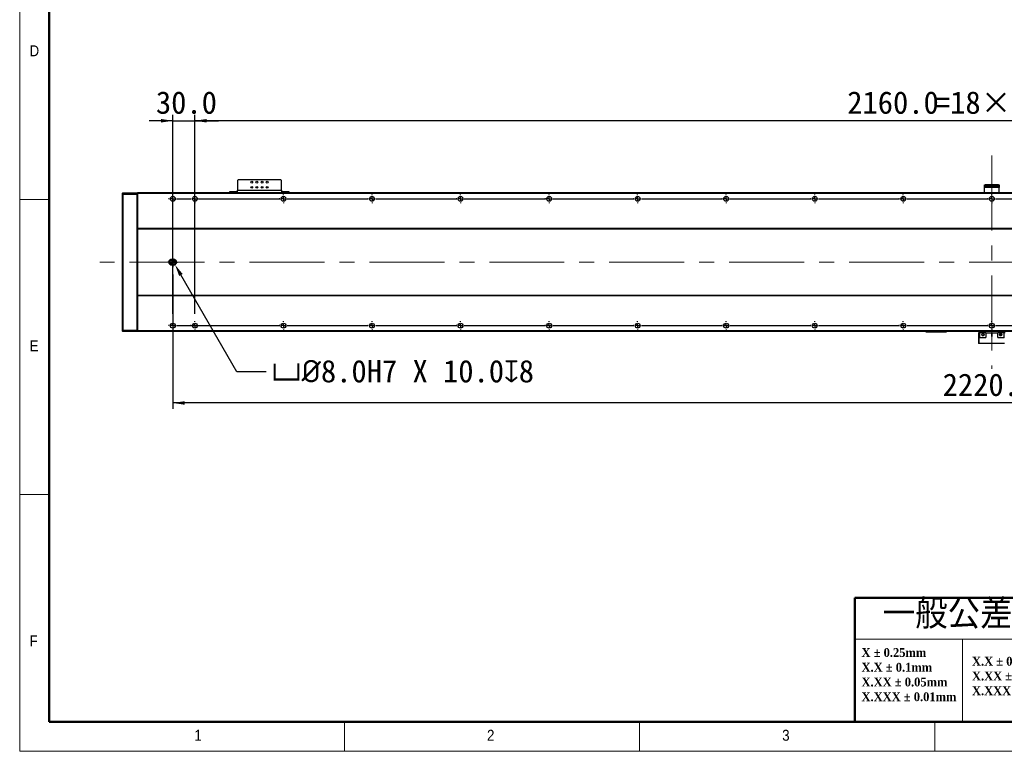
# Model space of a CAD drawing. Header units: millimetres. Extents: x 40 to 3320, y 40 to 2336.
# Tile 1 of 7: x 40 to 1374, y 40 to 1032. Entities that reach past the tile are written whole.
import ezdxf

# ---------------------------------------------------------------- set-up
doc = ezdxf.new("R2010")
doc.units = ezdxf.units.MM
doc.header["$LTSCALE"] = 8
doc.header["$PDSIZE"] = -1
doc.linetypes.add('CENTERX2', pattern=[20.32, 12.7, -2.54, 2.54, -2.54])
doc.layers.add('DIMNS', color=7, linetype='Continuous')
doc.styles.add('SLDTEXTSTYLE0', font='Gothic.ttf', dxfattribs={"width": 0.913})
doc.styles.add('SLDTEXTSTYLE1', font='timesbd.ttf', dxfattribs={"width": 0.933})
doc.styles.add('SLDTEXTSTYLE3', font='txt', dxfattribs={"bigfont": 'bigfont'})
doc.styles.add('SLDTEXTSTYLE7', font='txt')
doc.dimstyles.new('SLDDIMSTYLE0', dxfattribs={"dimtxt": 30.4, "dimasz": 16, "dimexe": 0, "dimexo": 0.0625, "dimgap": 7.6, "dimtad": 2, "dimdec": 1, "dimrnd": 1e-09, "dimzin": 4, "dimdsep": 46, "dimtxsty": 'SLDTEXTSTYLE7', "dimsah": 1, "dimcen": 0.09, "dimadec": 0, "dimazin": 1, "dimtfac": 1, "dimtdec": 1, "dimtmove": 0, "dimatfit": 0, "dimfxl": 0, "dimfrac": 2, "dimtolj": 1, "dimtzin": 12, "dimarcsym": 0})
doc.dimstyles.new('SLDDIMSTYLE1', dxfattribs={"dimtxt": 30.4, "dimasz": 16, "dimexe": 0, "dimexo": 0.0625, "dimgap": 7.6, "dimtad": 2, "dimdec": 1, "dimrnd": 1e-09, "dimzin": 4, "dimdsep": 46, "dimtxsty": 'SLDTEXTSTYLE7', "dimsah": 1, "dimcen": 0.09, "dimadec": 0, "dimazin": 1, "dimtfac": 1, "dimtdec": 1, "dimtofl": 0, "dimtmove": 0, "dimatfit": 3, "dimfxl": 0, "dimfrac": 2, "dimtolj": 1, "dimtzin": 12, "dimarcsym": 0})
doc.dimstyles.new('SLDDIMSTYLE6', dxfattribs={"dimtxt": 30.4, "dimasz": 16, "dimexe": 0, "dimexo": 0.0625, "dimgap": 7.6, "dimtad": 0, "dimtih": 1, "dimtoh": 1, "dimdec": 1, "dimrnd": 1e-09, "dimzin": 4, "dimdsep": 46, "dimtxsty": 'SLDTEXTSTYLE7', "dimsah": 1, "dimcen": 0, "dimadec": 0, "dimazin": 1, "dimtfac": 1, "dimtdec": 1, "dimtofl": 0, "dimtmove": 0, "dimatfit": 3, "dimfxl": 0, "dimfrac": 2, "dimtolj": 1, "dimtzin": 12, "dimarcsym": 0})

# ---------------------------------------------------------------- blocks, each defined once
blk = doc.blocks.new('SW_NOTE_0')
at = {"color": 0, "linetype": 'Continuous', "lineweight": 0, "char_height": 12, "attachment_point": 1, "style": 'SLDTEXTSTYLE1'}
for s, insert in [('X.X ± 0.5 deg', (0, 15.8)), ('X.XX ± 0.25 deg', (0, -4.2)), ('X.XXX ± 0.1 deg', (0, -24.2))]:
    blk.add_mtext(s, dxfattribs=dict(at, insert=insert))
blk = doc.blocks.new('SW_NOTE_1')
at = {"color": 0, "linetype": 'Continuous', "lineweight": 0, "char_height": 12, "attachment_point": 1, "style": 'SLDTEXTSTYLE1'}
for s, insert in [('X ± 0.25mm ', (0, 15.8)), ('X.X ± 0.1mm', (0, -4.2))]:
    blk.add_mtext(s, dxfattribs=dict(at, insert=insert))
blk = doc.blocks.new('SW_NOTE_2')
at = {"color": 0, "linetype": 'Continuous', "lineweight": 0, "char_height": 12, "attachment_point": 1, "style": 'SLDTEXTSTYLE1'}
for s, insert in [('X.XX ± 0.05mm', (0, 15.8)), ('X.XXX ± 0.01mm', (0, -4.2))]:
    blk.add_mtext(s, dxfattribs=dict(at, insert=insert))
blk = doc.blocks.new('_D_18')
at = {"layer": 'DIMNS'}
for p, q in [((247.5, 686.4), (247.5, 504.3)), ((2467.5, 693), (2467.5, 504.3)), ((2467.5, 512.3), (247.5, 512.3))]:
    blk.add_line(p, q, dxfattribs=at)
for points in [[(247.5, 512.3), (263.5, 509.9), (263.5, 514.7)], [(2467.5, 512.3), (2451.5, 514.7), (2451.5, 509.9)]]:
    blk.add_solid(points, dxfattribs=at)
at = {"layer": 'DIMNS', "insert": (1290.8, 552.2), "char_height": 30.4, "attachment_point": 1, "style": 'SLDTEXTSTYLE7'}
blk.add_mtext('2220.0', dxfattribs=at)
blk = doc.blocks.new('_D_20')
at = {"layer": 'Defpoints', "color": 0}
for p in [(248.5, 703.1), (250.5, 699.7)]:
    blk.add_point(p, dxfattribs=at)
at = {"layer": 'DIMNS', "color": 0, "lineweight": -2}
for p, q in [((334.1, 554.7), (258.5, 685.8)), ((373.8, 554.7), (334.1, 554.7))]:
    blk.add_line(p, q, dxfattribs=at)
at = {"layer": 'DIMNS', "color": 0}
blk.add_solid([(260.8, 687.2), (256.1, 684.5), (250.5, 699.7)], dxfattribs=at)
at = {"layer": 'DIMNS', "color": 0, "insert": (381.4, 570.6), "char_height": 30.4, "attachment_point": 1, "style": 'SLDTEXTSTYLE7'}
blk.add_mtext('\\A1;{\\fGDT|b0|i0|c134|p2;v\\fISOCPEUR|b0|i0|c134|p34;%%C}8.0H7 X 10.0{\\fGDT|b0|i0|c134|p2;x}8', dxfattribs=at)
blk = doc.blocks.new('_D_23')
at = {"layer": 'DIMNS'}
for p, q in [((277.5, 805.1), (277.5, 902.9)), ((2437.5, 894.9), (277.5, 894.9)), ((2437.5, 805.1), (2437.5, 902.9))]:
    blk.add_line(p, q, dxfattribs=at)
for points in [[(277.5, 894.9), (293.5, 892.5), (293.5, 897.3)], [(2437.5, 894.9), (2421.5, 897.3), (2421.5, 892.5)]]:
    blk.add_solid(points, dxfattribs=at)
at = {"layer": 'DIMNS', "char_height": 30.4, "attachment_point": 1, "style": 'SLDTEXTSTYLE7'}
for s, insert in [('2160.0', (1161.5, 934.8)), ('=18×120.0(PITCH)', (1280.3, 934.8))]:
    blk.add_mtext(s, dxfattribs=dict(at, insert=insert))
blk = doc.blocks.new('_D_24')
at = {"layer": 'DIMNS'}
for p, q in [((247.5, 894.9), (215.5, 894.9)), ((247.5, 633.1), (247.5, 902.9)), ((247.5, 894.9), (277.5, 894.9)), ((277.5, 633.1), (277.5, 902.9)), ((277.5, 894.9), (309.5, 894.9))]:
    blk.add_line(p, q, dxfattribs=at)
for points in [[(247.5, 894.9), (231.5, 897.3), (231.5, 892.5)], [(277.5, 894.9), (293.5, 892.5), (293.5, 897.3)]]:
    blk.add_solid(points, dxfattribs=at)
at = {"layer": 'DIMNS', "insert": (224.6, 934.8), "char_height": 30.4, "attachment_point": 1, "style": 'SLDTEXTSTYLE7'}
blk.add_mtext('30.0', dxfattribs=at)
blk = doc.blocks.new('SW_CENTERMARKSYMBOL_0')
at = {"layer": 'DIMNS', "color": 0}
for p, q in [((-155.08, 0), (-155.84, 0)), ((-150, 0), (-152.54, 0)), ((-150, 5.08), (-150, 5.84)), ((-150, 0), (-150, 2.54)), ((-150, 0), (-150, -2.54)), ((-150, 0), (-147.46, 0)), ((-144.92, 0), (-125.08, 0)), ((-120, 0), (-122.54, 0)), ((-120, 5.08), (-120, 5.84)), ((-120, 0), (-120, 2.54)), ((-120, 0), (-120, -2.54)), ((-120, 0), (-117.46, 0)), ((-114.92, 0), (-5.08, 0)), ((-5.08, 0), (-5.84, 0)), ((0, 0), (-2.54, 0)), ((0, 0), (-2.54, 0)), ((0, 5.08), (0, 5.84)), ((0, 0), (0, 2.54)), ((0, 0), (0, 2.54)), ((0, 0), (0, -2.54)), ((0, 0), (2.54, 0)), ((0, 0), (0, -2.54)), ((0, 0), (2.54, 0)), ((5.08, 0), (5.84, 0)), ((5.08, 0), (114.92, 0)), ((120, 5.08), (120, 5.84)), ((120, 0), (120, 2.54)), ((120, 0), (120, 2.54)), ((120, 0), (120, 2.54)), ((240, 5.08), (240, 5.84)), ((240, 0), (240, 2.54)), ((240, 0), (240, 2.54)), ((240, 0), (240, 2.54)), ((240, 0), (240, 2.54)), ((360, 5.08), (360, 5.84)), ((360, 0), (360, 2.54)), ((360, 0), (360, 2.54)), ((360, 0), (360, 2.54)), ((360, 0), (360, 2.54)), ((360, 0), (360, 2.54)), ((480, 5.08), (480, 5.84)), ((480, 0), (480, 2.54)), ((480, 0), (480, 2.54)), ((480, 0), (480, 2.54)), ((480, 0), (480, 2.54)), ((480, 0), (480, 2.54)), ((480, 0), (480, 2.54)), ((600, 5.08), (600, 5.84)), ((600, 0), (600, 2.54)), ((600, 0), (600, 2.54)), ((600, 0), (600, 2.54)), ((600, 0), (600, 2.54)), ((600, 0), (600, 2.54)), ((600, 0), (600, 2.54)), ((600, 0), (600, 2.54)), ((720, 5.08), (720, 5.84)), ((720, 0), (720, 2.54)), ((720, 0), (720, 2.54)), ((720, 0), (720, 2.54)), ((720, 0), (720, 2.54)), ((720, 0), (720, 2.54)), ((720, 0), (720, 2.54)), ((720, 0), (720, 2.54)), ((720, 0), (720, 2.54)), ((840, 5.08), (840, 5.84)), ((840, 0), (840, 2.54)), ((840, 0), (840, 2.54)), ((840, 0), (840, 2.54)), ((840, 0), (840, 2.54)), ((840, 0), (840, 2.54)), ((840, 0), (840, 2.54)), ((840, 0), (840, 2.54)), ((840, 0), (840, 2.54)), ((840, 0), (840, 2.54)), ((960, 5.08), (960, 5.84)), ((960, 0), (960, 2.54)), ((960, 0), (960, 2.54)), ((960, 0), (960, 2.54)), ((960, 0), (960, 2.54)), ((960, 0), (960, 2.54)), ((960, 0), (960, 2.54)), ((960, 0), (960, 2.54)), ((960, 0), (960, 2.54)), ((960, 0), (960, 2.54)), ((960, 0), (960, 2.54)), ((-120, -5.08), (-120, -5.84)), ((0, -5.08), (0, -5.84)), ((114.92, 0), (114.16, 0)), ((120, 0), (117.46, 0)), ((120, 0), (117.46, 0)), ((120, 0), (117.46, 0)), ((120, 0), (120, -2.54)), ((120, 0), (122.54, 0)), ((120, 0), (120, -2.54)), ((120, 0), (122.54, 0)), ((120, 0), (120, -2.54)), ((120, 0), (122.54, 0)), ((120, -5.08), (120, -5.84)), ((125.08, 0), (125.84, 0)), ((125.08, 0), (234.92, 0)), ((234.92, 0), (234.16, 0)), ((240, 0), (237.46, 0)), ((240, 0), (237.46, 0)), ((240, 0), (237.46, 0)), ((240, 0), (237.46, 0)), ((240, 0), (240, -2.54)), ((240, 0), (242.54, 0)), ((240, 0), (240, -2.54)), ((240, 0), (242.54, 0)), ((240, 0), (240, -2.54)), ((240, 0), (242.54, 0)), ((240, 0), (240, -2.54)), ((240, 0), (242.54, 0)), ((240, -5.08), (240, -5.84)), ((245.08, 0), (245.84, 0)), ((245.08, 0), (354.92, 0)), ((354.92, 0), (354.16, 0)), ((354.92, 0), (354.16, 0)), ((360, 0), (357.46, 0)), ((360, 0), (357.46, 0)), ((360, 0), (357.46, 0)), ((360, 0), (357.46, 0)), ((360, 0), (357.46, 0)), ((360, 0), (360, -2.54)), ((360, 0), (362.54, 0)), ((360, 0), (360, -2.54)), ((360, 0), (362.54, 0)), ((360, 0), (360, -2.54)), ((360, 0), (362.54, 0)), ((360, 0), (360, -2.54)), ((360, 0), (362.54, 0)), ((360, 0), (360, -2.54)), ((360, 0), (362.54, 0)), ((360, -5.08), (360, -5.84)), ((365.08, 0), (365.84, 0)), ((365.08, 0), (365.84, 0)), ((365.08, 0), (474.92, 0)), ((474.92, 0), (474.16, 0)), ((474.92, 0), (474.16, 0)), ((480, 0), (477.46, 0)), ((480, 0), (477.46, 0)), ((480, 0), (477.46, 0)), ((480, 0), (477.46, 0)), ((480, 0), (477.46, 0)), ((480, 0), (477.46, 0)), ((480, 0), (480, -2.54)), ((480, 0), (482.54, 0)), ((480, 0), (480, -2.54)), ((480, 0), (482.54, 0)), ((480, 0), (480, -2.54)), ((480, 0), (482.54, 0)), ((480, 0), (480, -2.54)), ((480, 0), (482.54, 0)), ((480, 0), (480, -2.54)), ((480, 0), (482.54, 0)), ((480, 0), (480, -2.54)), ((480, 0), (482.54, 0)), ((480, -5.08), (480, -5.84)), ((485.08, 0), (485.84, 0)), ((485.08, 0), (485.84, 0)), ((485.08, 0), (594.92, 0)), ((594.92, 0), (594.16, 0)), ((594.92, 0), (594.16, 0)), ((600, 0), (597.46, 0)), ((600, 0), (597.46, 0)), ((600, 0), (597.46, 0)), ((600, 0), (597.46, 0)), ((600, 0), (597.46, 0)), ((600, 0), (597.46, 0)), ((600, 0), (597.46, 0)), ((600, 0), (600, -2.54)), ((600, 0), (602.54, 0)), ((600, 0), (600, -2.54)), ((600, 0), (602.54, 0)), ((600, 0), (600, -2.54)), ((600, 0), (602.54, 0)), ((600, 0), (600, -2.54)), ((600, 0), (602.54, 0)), ((600, 0), (600, -2.54)), ((600, 0), (602.54, 0)), ((600, 0), (600, -2.54)), ((600, 0), (602.54, 0)), ((600, 0), (600, -2.54)), ((600, 0), (602.54, 0)), ((600, -5.08), (600, -5.84)), ((605.08, 0), (605.84, 0)), ((605.08, 0), (605.84, 0)), ((605.08, 0), (714.92, 0)), ((714.92, 0), (714.16, 0)), ((714.92, 0), (714.16, 0)), ((720, 0), (717.46, 0)), ((720, 0), (717.46, 0)), ((720, 0), (717.46, 0)), ((720, 0), (717.46, 0)), ((720, 0), (717.46, 0)), ((720, 0), (717.46, 0)), ((720, 0), (717.46, 0)), ((720, 0), (717.46, 0)), ((720, 0), (720, -2.54)), ((720, 0), (722.54, 0)), ((720, 0), (720, -2.54)), ((720, 0), (722.54, 0)), ((720, 0), (720, -2.54)), ((720, 0), (722.54, 0)), ((720, 0), (720, -2.54)), ((720, 0), (722.54, 0)), ((720, 0), (720, -2.54)), ((720, 0), (722.54, 0)), ((720, 0), (720, -2.54)), ((720, 0), (722.54, 0)), ((720, 0), (720, -2.54)), ((720, 0), (722.54, 0)), ((720, 0), (720, -2.54)), ((720, 0), (722.54, 0)), ((720, -5.08), (720, -5.84)), ((725.08, 0), (725.84, 0)), ((725.08, 0), (725.84, 0)), ((725.08, 0), (834.92, 0)), ((834.92, 0), (834.16, 0)), ((834.92, 0), (834.16, 0)), ((840, 0), (837.46, 0)), ((840, 0), (837.46, 0)), ((840, 0), (837.46, 0)), ((840, 0), (837.46, 0)), ((840, 0), (837.46, 0)), ((840, 0), (837.46, 0)), ((840, 0), (837.46, 0)), ((840, 0), (837.46, 0)), ((840, 0), (837.46, 0)), ((840, 0), (840, -2.54)), ((840, 0), (842.54, 0)), ((840, 0), (840, -2.54)), ((840, 0), (842.54, 0)), ((840, 0), (840, -2.54)), ((840, 0), (842.54, 0)), ((840, 0), (840, -2.54)), ((840, 0), (842.54, 0)), ((840, 0), (840, -2.54)), ((840, 0), (842.54, 0)), ((840, 0), (840, -2.54)), ((840, 0), (842.54, 0)), ((840, 0), (840, -2.54)), ((840, 0), (842.54, 0)), ((840, 0), (840, -2.54)), ((840, 0), (842.54, 0)), ((840, 0), (840, -2.54)), ((840, 0), (842.54, 0)), ((840, -5.08), (840, -5.84)), ((845.08, 0), (845.84, 0)), ((845.08, 0), (845.84, 0)), ((845.08, 0), (954.92, 0)), ((954.92, 0), (954.16, 0)), ((960, 0), (957.46, 0)), ((960, 0), (957.46, 0)), ((960, 0), (957.46, 0)), ((960, 0), (957.46, 0)), ((960, 0), (957.46, 0)), ((960, 0), (957.46, 0)), ((960, 0), (957.46, 0)), ((960, 0), (957.46, 0)), ((960, 0), (957.46, 0)), ((960, 0), (957.46, 0)), ((960, 0), (960, -2.54)), ((960, 0), (962.54, 0)), ((960, 0), (960, -2.54)), ((960, 0), (962.54, 0)), ((960, 0), (960, -2.54)), ((960, 0), (962.54, 0)), ((960, 0), (960, -2.54)), ((960, 0), (962.54, 0)), ((960, 0), (960, -2.54)), ((960, 0), (962.54, 0)), ((960, 0), (960, -2.54)), ((960, 0), (962.54, 0)), ((960, 0), (960, -2.54)), ((960, 0), (962.54, 0)), ((960, 0), (960, -2.54)), ((960, 0), (962.54, 0)), ((960, 0), (960, -2.54)), ((960, 0), (962.54, 0)), ((960, 0), (960, -2.54)), ((960, 0), (962.54, 0)), ((960, -5.08), (960, -5.84)), ((965.08, 0), (965.84, 0)), ((965.08, 0), (1074.92, 0)), ((-155.08, -172), (-155.84, -172)), ((-150, -172), (-152.54, -172)), ((-150, -172), (-150, -169.46)), ((-150, -172), (-150, -174.54)), ((-150, -172), (-147.46, -172)), ((-144.92, -172), (-5.08, -172)), ((0, -172), (-2.54, -172)), ((0, -172), (0, -169.46)), ((0, -172), (0, -174.54)), ((0, -172), (2.54, -172)), ((5.08, -172), (5.84, -172)), ((-150, -177.08), (-150, -177.84)), ((0, -177.08), (0, -177.84))]:
    blk.add_line(p, q, dxfattribs=at)
blk = doc.blocks.new('SW_CENTERMARKSYMBOL_1')
at = {"layer": 'DIMNS', "color": 0}
for p, q in [((-245.08, 0), (-245.84, 0)), ((-240, 0), (-242.54, 0)), ((-240, 5.08), (-240, 5.84)), ((-240, 0), (-240, 2.54)), ((-240, 0), (-240, -2.54)), ((-240, 0), (-237.46, 0)), ((-234.92, 0), (-125.08, 0)), ((-125.08, 0), (-125.84, 0)), ((-120, 0), (-122.54, 0)), ((-120, 0), (-122.54, 0)), ((-120, 5.08), (-120, 5.84)), ((-120, 0), (-120, 2.54)), ((-120, 0), (-120, 2.54)), ((-120, 0), (-120, -2.54)), ((-120, 0), (-117.46, 0)), ((-120, 0), (-120, -2.54)), ((-120, 0), (-117.46, 0)), ((-114.92, 0), (-114.16, 0)), ((-114.92, 0), (-5.08, 0)), ((-5.08, 0), (-5.84, 0)), ((0, 0), (-2.54, 0)), ((0, 0), (-2.54, 0)), ((0, 0), (-2.54, 0)), ((0, 5.08), (0, 5.84)), ((0, 0), (0, 2.54)), ((0, 0), (0, 2.54)), ((0, 0), (0, 2.54)), ((0, 0), (0, -2.54)), ((0, 0), (2.54, 0)), ((0, 0), (0, -2.54)), ((0, 0), (2.54, 0)), ((0, 0), (0, -2.54)), ((0, 0), (2.54, 0)), ((5.08, 0), (5.84, 0)), ((5.08, 0), (114.92, 0)), ((120, 5.08), (120, 5.84)), ((120, 0), (120, 2.54)), ((120, 0), (120, 2.54)), ((120, 0), (120, 2.54)), ((120, 0), (120, 2.54)), ((240, 5.08), (240, 5.84)), ((240, 0), (240, 2.54)), ((240, 0), (240, 2.54)), ((240, 0), (240, 2.54)), ((240, 0), (240, 2.54)), ((240, 0), (240, 2.54)), ((360, 5.08), (360, 5.84)), ((360, 0), (360, 2.54)), ((360, 0), (360, 2.54)), ((360, 0), (360, 2.54)), ((360, 0), (360, 2.54)), ((360, 0), (360, 2.54)), ((360, 0), (360, 2.54)), ((480, 5.08), (480, 5.84)), ((480, 0), (480, 2.54)), ((480, 0), (480, 2.54)), ((480, 0), (480, 2.54)), ((480, 0), (480, 2.54)), ((480, 0), (480, 2.54)), ((480, 0), (480, 2.54)), ((480, 0), (480, 2.54)), ((600, 5.08), (600, 5.84)), ((600, 0), (600, 2.54)), ((600, 0), (600, 2.54)), ((600, 0), (600, 2.54)), ((600, 0), (600, 2.54)), ((600, 0), (600, 2.54)), ((600, 0), (600, 2.54)), ((600, 0), (600, 2.54)), ((600, 0), (600, 2.54)), ((720, 5.08), (720, 5.84)), ((720, 0), (720, 2.54)), ((720, 0), (720, 2.54)), ((720, 0), (720, 2.54)), ((720, 0), (720, 2.54)), ((720, 0), (720, 2.54)), ((720, 0), (720, 2.54)), ((720, 0), (720, 2.54)), ((720, 0), (720, 2.54)), ((720, 0), (720, 2.54)), ((840, 5.08), (840, 5.84)), ((840, 0), (840, 2.54)), ((840, 0), (840, 2.54)), ((840, 0), (840, 2.54)), ((840, 0), (840, 2.54)), ((840, 0), (840, 2.54)), ((840, 0), (840, 2.54)), ((840, 0), (840, 2.54)), ((840, 0), (840, 2.54)), ((840, 0), (840, 2.54)), ((840, 0), (840, 2.54)), ((-240, -5.08), (-240, -5.84)), ((-120, -5.08), (-120, -5.84)), ((0, -5.08), (0, -5.84)), ((114.92, 0), (114.16, 0)), ((120, 0), (117.46, 0)), ((120, 0), (117.46, 0)), ((120, 0), (117.46, 0)), ((120, 0), (117.46, 0)), ((120, 0), (120, -2.54)), ((120, 0), (122.54, 0)), ((120, 0), (120, -2.54)), ((120, 0), (122.54, 0)), ((120, 0), (120, -2.54)), ((120, 0), (122.54, 0)), ((120, 0), (120, -2.54)), ((120, 0), (122.54, 0)), ((120, -5.08), (120, -5.84)), ((125.08, 0), (125.84, 0)), ((125.08, 0), (234.92, 0)), ((234.92, 0), (234.16, 0)), ((240, 0), (237.46, 0)), ((240, 0), (237.46, 0)), ((240, 0), (237.46, 0)), ((240, 0), (237.46, 0)), ((240, 0), (237.46, 0)), ((240, 0), (240, -2.54)), ((240, 0), (242.54, 0)), ((240, 0), (240, -2.54)), ((240, 0), (242.54, 0)), ((240, 0), (240, -2.54)), ((240, 0), (242.54, 0)), ((240, 0), (240, -2.54)), ((240, 0), (242.54, 0)), ((240, 0), (240, -2.54)), ((240, 0), (242.54, 0)), ((240, -5.08), (240, -5.84)), ((245.08, 0), (245.84, 0)), ((245.08, 0), (354.92, 0)), ((354.92, 0), (354.16, 0)), ((360, 0), (357.46, 0)), ((360, 0), (357.46, 0)), ((360, 0), (357.46, 0)), ((360, 0), (357.46, 0)), ((360, 0), (357.46, 0)), ((360, 0), (357.46, 0)), ((360, 0), (360, -2.54)), ((360, 0), (362.54, 0)), ((360, 0), (360, -2.54)), ((360, 0), (362.54, 0)), ((360, 0), (360, -2.54)), ((360, 0), (362.54, 0)), ((360, 0), (360, -2.54)), ((360, 0), (362.54, 0)), ((360, 0), (360, -2.54)), ((360, 0), (362.54, 0)), ((360, 0), (360, -2.54)), ((360, 0), (362.54, 0)), ((360, -5.08), (360, -5.84)), ((365.08, 0), (365.84, 0)), ((365.08, 0), (474.92, 0)), ((474.92, 0), (474.16, 0)), ((474.92, 0), (474.16, 0)), ((480, 0), (477.46, 0)), ((480, 0), (477.46, 0)), ((480, 0), (477.46, 0)), ((480, 0), (477.46, 0)), ((480, 0), (477.46, 0)), ((480, 0), (477.46, 0)), ((480, 0), (477.46, 0)), ((480, 0), (480, -2.54)), ((480, 0), (482.54, 0)), ((480, 0), (480, -2.54)), ((480, 0), (482.54, 0)), ((480, 0), (480, -2.54)), ((480, 0), (482.54, 0)), ((480, 0), (480, -2.54)), ((480, 0), (482.54, 0)), ((480, 0), (480, -2.54)), ((480, 0), (482.54, 0)), ((480, 0), (480, -2.54)), ((480, 0), (482.54, 0)), ((480, 0), (480, -2.54)), ((480, 0), (482.54, 0)), ((480, -5.08), (480, -5.84)), ((485.08, 0), (485.84, 0)), ((485.08, 0), (485.84, 0)), ((485.08, 0), (594.92, 0)), ((594.92, 0), (594.16, 0)), ((594.92, 0), (594.16, 0)), ((600, 0), (597.46, 0)), ((600, 0), (597.46, 0)), ((600, 0), (597.46, 0)), ((600, 0), (597.46, 0)), ((600, 0), (597.46, 0)), ((600, 0), (597.46, 0)), ((600, 0), (597.46, 0)), ((600, 0), (597.46, 0)), ((600, 0), (600, -2.54)), ((600, 0), (602.54, 0)), ((600, 0), (600, -2.54)), ((600, 0), (602.54, 0)), ((600, 0), (600, -2.54)), ((600, 0), (602.54, 0)), ((600, 0), (600, -2.54)), ((600, 0), (602.54, 0)), ((600, 0), (600, -2.54)), ((600, 0), (602.54, 0)), ((600, 0), (600, -2.54)), ((600, 0), (602.54, 0)), ((600, 0), (600, -2.54)), ((600, 0), (602.54, 0)), ((600, 0), (600, -2.54)), ((600, 0), (602.54, 0)), ((600, -5.08), (600, -5.84)), ((605.08, 0), (605.84, 0)), ((605.08, 0), (605.84, 0)), ((605.08, 0), (714.92, 0)), ((714.92, 0), (714.16, 0)), ((714.92, 0), (714.16, 0)), ((720, 0), (717.46, 0)), ((720, 0), (717.46, 0)), ((720, 0), (717.46, 0)), ((720, 0), (717.46, 0)), ((720, 0), (717.46, 0)), ((720, 0), (717.46, 0)), ((720, 0), (717.46, 0)), ((720, 0), (717.46, 0)), ((720, 0), (717.46, 0)), ((720, 0), (720, -2.54)), ((720, 0), (722.54, 0)), ((720, 0), (720, -2.54)), ((720, 0), (722.54, 0)), ((720, 0), (720, -2.54)), ((720, 0), (722.54, 0)), ((720, 0), (720, -2.54)), ((720, 0), (722.54, 0)), ((720, 0), (720, -2.54)), ((720, 0), (722.54, 0)), ((720, 0), (720, -2.54)), ((720, 0), (722.54, 0)), ((720, 0), (720, -2.54)), ((720, 0), (722.54, 0)), ((720, 0), (720, -2.54)), ((720, 0), (722.54, 0)), ((720, 0), (720, -2.54)), ((720, 0), (722.54, 0)), ((720, -5.08), (720, -5.84)), ((725.08, 0), (725.84, 0)), ((725.08, 0), (725.84, 0)), ((725.08, 0), (834.92, 0)), ((834.92, 0), (834.16, 0)), ((840, 0), (837.46, 0)), ((840, 0), (837.46, 0)), ((840, 0), (837.46, 0)), ((840, 0), (837.46, 0)), ((840, 0), (837.46, 0)), ((840, 0), (837.46, 0)), ((840, 0), (837.46, 0)), ((840, 0), (837.46, 0)), ((840, 0), (837.46, 0)), ((840, 0), (837.46, 0)), ((840, 0), (840, -2.54)), ((840, 0), (842.54, 0)), ((840, 0), (840, -2.54)), ((840, 0), (842.54, 0)), ((840, 0), (840, -2.54)), ((840, 0), (842.54, 0)), ((840, 0), (840, -2.54)), ((840, 0), (842.54, 0)), ((840, 0), (840, -2.54)), ((840, 0), (842.54, 0)), ((840, 0), (840, -2.54)), ((840, 0), (842.54, 0)), ((840, 0), (840, -2.54)), ((840, 0), (842.54, 0)), ((840, 0), (840, -2.54)), ((840, 0), (842.54, 0)), ((840, 0), (840, -2.54)), ((840, 0), (842.54, 0)), ((840, 0), (840, -2.54)), ((840, 0), (842.54, 0)), ((840, -5.08), (840, -5.84)), ((845.08, 0), (845.84, 0)), ((845.08, 0), (954.92, 0))]:
    blk.add_line(p, q, dxfattribs=at)
blk = doc.blocks.new('SW_CENTERMARKSYMBOL_4')
at = {"layer": 'DIMNS', "color": 0}
for p, q in [((-5.08, 0), (-6.54, 0)), ((0, 0), (-2.54, 0)), ((0, 5.08), (0, 6.54)), ((0, 0), (0, 2.54)), ((0, 0), (0, -2.54)), ((0, 0), (2.54, 0)), ((5.08, 0), (6.54, 0)), ((0, -5.08), (0, -6.54))]:
    blk.add_line(p, q, dxfattribs=at)
blk = doc.blocks.new('SW_DOWELSYMBOL_2')
at = {"linetype": 'Continuous', "lineweight": 18}
h = blk.add_hatch(color=0, dxfattribs=at)
edge = h.paths.add_edge_path(flags=0)
edge.add_arc((0, 0), 4, 180, 270)
edge.add_line((0, -4), (0, 0))
edge.add_line((0, 0), (-4, 0))
h = blk.add_hatch(color=0, dxfattribs=at)
edge = h.paths.add_edge_path(flags=0)
edge.add_arc((0, 0), 4, 0, 90)
edge.add_line((0, 4), (0, 0))
edge.add_line((0, 0), (4, 0))
at = {"layer": 'DIMNS', "color": 0}
blk.add_circle((0, 0), 4, dxfattribs=at)
blk = doc.blocks.new('SW_DOWELSYMBOL_3')
at = {"linetype": 'Continuous', "lineweight": 18}
h = blk.add_hatch(color=0, dxfattribs=at)
edge = h.paths.add_edge_path(flags=0)
edge.add_arc((0, 0), 4, 180, 270)
edge.add_line((0, -4), (0, 0))
edge.add_line((0, 0), (-4, 0))
h = blk.add_hatch(color=0, dxfattribs=at)
edge = h.paths.add_edge_path(flags=0)
edge.add_arc((0, 0), 4, 0, 90)
edge.add_line((0, 4), (0, 0))
edge.add_line((0, 0), (4, 0))
at = {"layer": 'DIMNS', "color": 0}
blk.add_circle((0, 0), 4, dxfattribs=at)

msp = doc.modelspace()

# ---------------------------------------------------------------- linework, layer by layer
at = {"color": 7, "linetype": 'Continuous', "lineweight": 18}
for p, q in [((40, 2336), (40, 40)), ((80, 2296), (80, 80)), ((40, 788), (80, 788)), ((80, 388), (40, 388)), ((1464, 192), (1171.7559834, 192)), ((1317.8779917, 192), (1317.8779917, 80)), ((80, 80), (3280, 80)), ((480, 40), (480, 80)), ((880, 80), (880, 40)), ((984, 80), (3280, 80)), ((1280, 40), (1280, 80)), ((40, 40), (3320, 40))]:
    msp.add_line(p, q, dxfattribs=at)
at = {"color": 7, "linetype": 'Continuous', "lineweight": 50}
for p, q in [((80, 2296), (80, 80)), ((1171.7559834, 248), (1171.7559834, 80)), ((1171.7559834, 248), (1464, 248)), ((80, 80), (3280, 80))]:
    msp.add_line(p, q, dxfattribs=at)
at = {"color": 7, "linetype": 'Continuous', "lineweight": 25}
for p, q in [((335.956967, 814.939026), (334.9569799, 813.9390239)), ((393.9569653, 814.939026), (335.956967, 814.939026)), ((394.9569525, 813.9390239), (393.9569653, 814.939026)), ((334.9569799, 813.9390239), (334.9569799, 800.1390287)), ((394.9569525, 800.1390287), (394.9569525, 813.9390239)), ((1347.456968, 806.139026), (1347.456968, 808.1390226)), ((1347.456968, 808.1390226), (1348.4569551, 808.1390226)), ((1348.4569551, 806.139026), (1347.456968, 806.139026)), ((1347.456968, 804.639023), (1347.456968, 806.139026)), ((1367.4569489, 804.639023), (1347.456968, 804.639023)), ((1347.456968, 797.1390227), (1347.456968, 804.639023)), ((1348.4569551, 808.1390226), (1348.4569551, 806.139026)), ((1366.4569618, 808.1390226), (1348.4569551, 808.1390226)), ((1366.4569618, 806.139026), (1348.4569551, 806.139026)), ((1366.4569618, 806.139026), (1366.4569618, 808.1390226)), ((1366.4569618, 808.1390226), (1367.4569489, 808.1390226)), ((1367.4569489, 806.139026), (1366.4569618, 806.139026)), ((1367.4569489, 808.1390226), (1367.4569489, 806.139026)), ((1367.4569489, 806.139026), (1367.4569489, 804.639023)), ((1367.4569489, 797.1390227), (1367.4569489, 804.639023)), ((179.4569851, 796.839025), (179.7569753, 797.1390227)), ((179.4569851, 795.0147653), (179.4569851, 796.839025)), ((179.4569851, 795.0147653), (179.7569753, 795.1390261)), ((179.4569851, 611.2632865), (179.4569851, 795.0147653)), ((179.7569753, 797.1390227), (179.7569753, 795.1390261)), ((179.7569753, 797.1390227), (199.1569759, 797.1390227)), ((179.7569753, 795.1390261), (179.7569753, 611.1390257)), ((199.1569759, 795.1390261), (179.7569753, 795.1390261)), ((199.1569759, 795.1390261), (199.1569759, 797.1390227)), ((199.4569661, 796.839025), (199.1569759, 797.1390227)), ((199.1569759, 611.1390257), (199.1569759, 795.1390261)), ((199.4569661, 795.0147653), (199.1569759, 795.1390261)), ((2515.4569508, 797.1390227), (199.4569661, 797.1390227)), ((199.4569661, 797.1390227), (199.4569661, 796.1390281)), ((2515.4569508, 796.1390281), (199.4569661, 796.1390281)), ((199.4569661, 796.1390281), (199.4569661, 748.639025)), ((324.9569298, 797.1390227), (324.9569298, 799.1390267)), ((324.9569298, 799.1390267), (325.9569766, 799.1390267)), ((325.9569766, 799.1390267), (325.9569766, 797.1390227)), ((325.9569766, 799.1390267), (333.9569332, 799.1390267)), ((333.9569332, 799.1390267), (333.9569332, 797.1390227)), ((334.9569799, 799.1390267), (333.9569332, 799.1390267)), ((394.9569525, 800.1390287), (334.9569799, 800.1390287)), ((334.9569799, 797.1390227), (334.9569799, 800.1390287)), ((394.9569525, 800.1390287), (394.9569525, 797.1390227)), ((395.9569694, 799.1390267), (394.9569525, 799.1390267)), ((395.9569694, 799.1390267), (395.9569694, 797.1390227)), ((395.9569694, 799.1390267), (403.9569558, 799.1390267)), ((403.9569558, 797.1390227), (403.9569558, 799.1390267)), ((403.9569558, 799.1390267), (404.9569727, 799.1390267)), ((404.9569727, 799.1390267), (404.9569727, 797.1390227)), ((2515.4569508, 748.639025), (199.4569661, 748.639025)), ((199.4569661, 748.639025), (199.4569661, 748.139024)), ((2515.4569508, 748.139024), (199.4569661, 748.139024)), ((199.4569661, 748.139024), (199.4569661, 658.1390241)), ((248.4569313, 707.1390256), (246.456957, 707.1390256)), ((246.456957, 699.1390257), (248.4569313, 699.1390257)), ((2515.4569508, 658.1390241), (199.4569661, 658.1390241)), ((199.4569661, 658.1390241), (199.4569661, 657.6390268)), ((2515.4569508, 657.6390268), (199.4569661, 657.6390268)), ((199.4569661, 657.6390268), (199.4569661, 610.1390237)), ((179.4569851, 609.4390267), (179.4569851, 611.2632865)), ((179.4569851, 611.2632865), (179.7569753, 611.1390257)), ((179.4569851, 609.4390267), (179.7569753, 609.1390291)), ((179.7569753, 611.1390257), (179.7569753, 609.1390291)), ((179.7569753, 611.1390257), (199.1569759, 611.1390257)), ((199.1569759, 609.1390291), (179.7569753, 609.1390291)), ((199.4569661, 611.2632865), (199.1569759, 611.1390257)), ((199.1569759, 609.1390291), (199.1569759, 611.1390257)), ((199.4569661, 609.4390267), (199.1569759, 609.1390291)), ((2515.4569508, 610.1390237), (199.4569661, 610.1390237)), ((199.4569661, 610.1390237), (199.4569661, 609.1390291)), ((2515.4569508, 609.1390291), (199.4569661, 609.1390291)), ((1267.9569484, 608.9390257), (1267.9569484, 609.1390291)), ((1267.9569484, 608.9390257), (1268.2569684, 608.6390281)), ((1267.9569484, 608.9390257), (1268.9569653, 608.9390257)), ((1269.0812112, 608.6390281), (1268.2569684, 608.6390281)), ((1268.9569653, 609.1390291), (1268.9569653, 608.9390257)), ((1269.0812112, 608.6390281), (1268.9569653, 608.9390257)), ((1268.9569653, 608.9390257), (1294.9569584, 608.9390257)), ((1294.8326828, 608.6390281), (1269.0812112, 608.6390281)), ((1294.8326828, 608.6390281), (1294.9569584, 608.9390257)), ((1295.6569554, 608.6390281), (1294.8326828, 608.6390281)), ((1294.9569584, 608.9390257), (1294.9569584, 609.1390291)), ((1294.9569584, 608.9390257), (1295.9569456, 608.9390257)), ((1295.6569554, 608.6390281), (1295.9569456, 608.9390257)), ((1295.9569456, 609.1390291), (1295.9569456, 608.9390257)), ((1340.6569721, 607.2390267), (1339.4569518, 607.2390267)), ((1339.4569518, 607.2390267), (1339.4569518, 592.8390289)), ((1340.4569687, 607.2390267), (1340.4569687, 609.1390291)), ((1340.6569721, 601.239022), (1340.4569687, 601.239022)), ((1340.4569687, 592.8390289), (1340.4569687, 601.239022)), ((1349.456972, 607.2390267), (1340.6569721, 607.2390267)), ((1340.6569721, 607.2390267), (1340.6569721, 601.239022)), ((1340.6569721, 601.239022), (1349.456972, 601.239022)), ((1349.456972, 607.2390267), (1357.2069468, 607.2390267)), ((1349.456972, 607.2390267), (1349.456972, 601.239022)), ((1357.7069403, 607.2390267), (1357.2069468, 607.2390267)), ((1357.2069468, 607.2390267), (1357.2069468, 602.4890283)), ((1357.7069403, 607.2390267), (1365.4569746, 607.2390267)), ((1357.7069403, 602.4890283), (1357.7069403, 607.2390267)), ((1365.4569746, 601.239022), (1365.4569746, 607.2390267)), ((1374.2569448, 607.2390267), (1365.4569746, 607.2390267)), ((1365.4569746, 601.239022), (1374.2569448, 601.239022)), ((1370.4662682, 605.2902454), (1370.5975176, 604.8862377)), ((1374.2569448, 601.239022), (1374.2569448, 607.2390267)), ((1375.4569651, 607.2390267), (1374.2569448, 607.2390267)), ((1374.456978, 601.239022), (1374.2569448, 601.239022)), ((1340.4569687, 592.8390289), (1339.4569518, 592.8390289)), ((1374.456978, 592.8390289), (1340.4569687, 592.8390289))]:
    msp.add_line(p, q, dxfattribs=at)
for centre, radius in [((354.4569584, 811.6390258), 1.25), ((354.4569584, 804.6390258), 1.25), ((361.4569584, 811.6390258), 1.25), ((361.4569584, 804.6390258), 1.25), ((368.4569584, 811.6390258), 1.25), ((368.4569584, 804.6390258), 1.25), ((375.4569584, 811.6390258), 1.25), ((375.4569584, 804.6390258), 1.25), ((247.4569584, 789.1390258), 3.3), ((277.4569584, 789.1390258), 3.3), ((397.4569584, 789.1390258), 3.3), ((517.4569584, 789.1390258), 3.3), ((637.4569584, 789.1390258), 3.3), ((757.4569584, 789.1390258), 3.3), ((877.4569584, 789.1390258), 3.3), ((997.4569584, 789.1390258), 3.3), ((1117.4569584, 789.1390258), 3.3), ((1237.4569584, 789.1390258), 3.3), ((1357.4569584, 789.1390258), 3.3), ((247.4569584, 617.1390258), 3.3), ((277.4569584, 617.1390258), 3.3), ((397.4569584, 617.1390258), 3.3), ((517.4569584, 617.1390258), 3.3), ((637.4569584, 617.1390258), 3.3), ((757.4569584, 617.1390258), 3.3), ((877.4569584, 617.1390258), 3.3), ((997.4569584, 617.1390258), 3.3), ((1117.4569584, 617.1390258), 3.3), ((1237.4569584, 617.1390258), 3.3), ((1357.4569584, 617.1390258), 3.3), ((1345.4569584, 604.7390258), 1.6), ((1369.4569584, 604.7390258), 1.6)]:
    msp.add_circle(centre, radius, dxfattribs=at)
for centre, radius, start, end in [((246.4569584, 703.1390258), 4, 90, 270), ((248.4569584, 703.1390258), 4, 270, 90), ((1357.4569584, 602.4890258), 0.25, 180, 0)]:
    msp.add_arc(centre, radius, start, end, dxfattribs=at)
for points, knots in [([(1346.5974988, 604.8862377), (1346.6167566, 604.7576773), (1346.6554595, 604.4993061), (1346.5486547, 604.109086), (1346.3264805, 603.7632853), (1345.9905919, 603.4968115), (1345.5726726, 603.3462143), (1345.1150522, 603.3389168), (1344.6800902, 603.4698851), (1344.4488019, 603.6520864), (1344.3401219, 603.7377009)], [0, 0, 0, 0, 0.11473720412, 0.2305902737, 0.35093007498, 0.47582930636, 0.60545587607, 0.73940372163, 0.87754852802, 1, 1, 1, 1]), ([(1345.4386057, 606.0384998), (1345.5804816, 606.011464), (1345.8636077, 605.9575115), (1346.2171309, 605.7048061), (1346.3965081, 605.4558461), (1346.457956, 605.309938), (1346.4662494, 605.2902454)], [0, 0, 0, 0, 0.3223150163, 0.6432085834, 0.9518455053, 1, 1, 1, 1]), ([(1369.4569828, 605.8890262), (1369.3410032, 605.8788206), (1369.1090597, 605.8584106), (1368.7927622, 605.6980953), (1368.5367515, 605.458216), (1368.3644215, 605.1509305), (1368.2911951, 604.8068092), (1368.324066, 604.4563872), (1368.4596388, 604.1316322), (1368.6859556, 603.8621021), (1368.9822473, 603.6722), (1369.3216703, 603.5792125), (1369.6734118, 603.5915755), (1370.005345, 603.7081941), (1370.2880283, 603.9184461), (1370.4931768, 604.2030537), (1370.6116234, 604.5372721), (1370.6022196, 604.7699149), (1370.5975176, 604.8862377)], [0, 0, 0, 0, 0.0625029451, 0.1249974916, 0.1875006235, 0.2499988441, 0.3124998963, 0.3749997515, 0.4374969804, 0.4999990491, 0.5625004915, 0.6249963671, 0.6875024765, 0.7499967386, 0.812502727, 0.8749997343, 0.9374991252, 1, 1, 1, 1]), ([(1370.5975176, 604.8862377), (1370.6167826, 604.757675), (1370.6555006, 604.4992944), (1370.5485844, 604.1091151), (1370.3265136, 603.7632666), (1369.9905974, 603.4968063), (1369.5726719, 603.3462194), (1369.1150486, 603.3389106), (1368.6800974, 603.4699004), (1368.4488014, 603.6520876), (1368.3401109, 603.7377009)], [0, 0, 0, 0, 0.1147369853, 0.230594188, 0.3509241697, 0.4758231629, 0.6054578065, 0.7394053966, 0.8775415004, 1, 1, 1, 1]), ([(1369.4385649, 606.0384998), (1369.5804474, 606.0114623), (1369.8635852, 605.9575068), (1370.2171743, 605.7048366), (1370.3964499, 605.4558148), (1370.4579643, 605.3099377), (1370.4662682, 605.2902454)], [0, 0, 0, 0, 0.3223250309, 0.643225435, 0.951838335, 1, 1, 1, 1])]:
    msp.add_open_spline(points, degree=3, knots=knots, dxfattribs=at)
at = {"layer": 'DIMNS', "linetype": 'CENTERX2', "lineweight": 18}
for p, q in [((1357.4569584, 847.6390258), (1357.4569584, 558.6390258)), ((2566.2569584, 703.1390258), (148.6569584, 703.1390258))]:
    msp.add_line(p, q, dxfattribs=at)

# ---------------------------------------------------------------- block references
at = {"color": 7, "linetype": 'Continuous', "lineweight": 0}
for name, p in [('SW_NOTE_1', (1180.8686615, 164.1737335)), ('SW_NOTE_0', (1330.5570432, 152.3120833)), ('SW_NOTE_2', (1180.8686615, 124.1737344))]:
    msp.add_blockref(name, p, dxfattribs=at)
at = {"layer": 'DIMNS'}
for name, p in [('SW_CENTERMARKSYMBOL_0', (397.4569584, 789.1390258)), ('SW_CENTERMARKSYMBOL_4', (247.4569584, 703.1390258)), ('SW_DOWELSYMBOL_2', (246.4569584, 703.1390258)), ('SW_DOWELSYMBOL_3', (248.4569584, 703.1390258)), ('SW_CENTERMARKSYMBOL_1', (517.4569584, 617.1390258))]:
    msp.add_blockref(name, p, dxfattribs=at)

# ---------------------------------------------------------------- texts
at = {"color": 7, "linetype": 'Continuous', "lineweight": 0, "attachment_point": 1}
for s, insert, char_height, style in [('D', (53.3333333, 997.1704528), 14.8166667, 'SLDTEXTSTYLE0'), ('E', (53.3333333, 597.1704528), 14.8166667, 'SLDTEXTSTYLE0'), ('一般公差', (1209.5381584, 246.3497749), 40, 'SLDTEXTSTYLE3'), ('F', (53.3333333, 197.1704528), 14.8166667, 'SLDTEXTSTYLE0'), ('1', (276.6666667, 69.1704848), 14.8166667, 'SLDTEXTSTYLE0'), ('2', (673.3333333, 69.1704848), 14.8166667, 'SLDTEXTSTYLE0'), ('3', (1073.3333333, 69.1704848), 14.8166667, 'SLDTEXTSTYLE0')]:
    msp.add_mtext(s, dxfattribs=dict(at, insert=insert, char_height=char_height, style=style))

# ---------------------------------------------------------------- dimensions: what is measured, and where the dimension line sits
at = {"layer": 'DIMNS'}
for base, p1, p2, dimstyle, picture, middle in [((277.4569584, 894.9390258), (247.4569584, 622.9790258), (277.4569584, 622.9790258), 'SLDDIMSTYLE0', '_D_24', (262.0718765, 894.9390258)), ((247.4569584, 512.3389227), (2467.4569584, 703.1390258), (247.4569584, 696.5990258), 'SLDDIMSTYLE1', '_D_18', (1350.1579088, 512.3389227))]:
    dim = msp.add_linear_dim(base=base, p1=p1, p2=p2, dimstyle=dimstyle, dxfattribs=at)
    dim.commit()
    dim.dimension.update_dxf_attribs({"geometry": picture, "text_midpoint": middle, "dimtype": 160})
dim = msp.add_linear_dim(base=(277.4569584, 894.9390258), p1=(2437.4569584, 794.9790258), p2=(277.4569584, 794.9790258), text='<>=18×120.0(PITCH)', dimstyle='SLDDIMSTYLE1', dxfattribs=at)
dim.commit()
dim.dimension.update_dxf_attribs({"geometry": '_D_23', "text_midpoint": (1386.2540593, 894.9390258), "dimtype": 160})
dim = msp.add_radius_dim(center=(248.4569584, 703.1390258), mpoint=(250.4569584, 699.6749241), text='{\\fGDT|b0|i0|c134|p2;v\\fISOCPEUR|b0|i0|c134|p34;%%C}8.0H7 X 10.0{\\fGDT|b0|i0|c134|p2;x}8', dimstyle='SLDDIMSTYLE6', override={"dimpost": '<>'}, dxfattribs=at)
dim.commit()
dim.dimension.update_dxf_attribs({"geometry": '_D_20', "text_midpoint": (577.3967883, 554.7370884), "dimtype": 164})

doc.saveas('drawing.dxf')
